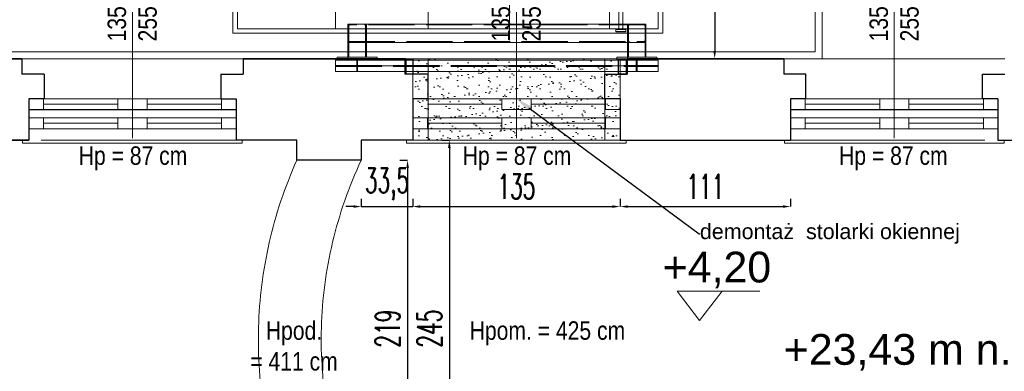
# Model space of a CAD drawing. Header units: millimetres. Extents: x 402 to 79005, y -7782 to 89952.
# Tile 115 of 256: x 26070 to 26711, y 21997 to 22226. Entities that reach past the tile are written whole.
import ezdxf
from ezdxf import colors
from ezdxf.entities.mleader import LeaderData, LeaderLine
from ezdxf.math import Vec2, Vec3

# ---------------------------------------------------------------- set-up
doc = ezdxf.new("R2010")
doc.units = ezdxf.units.MM
doc.header["$LTSCALE"] = 10
for name, pattern in [('ACAD_ISO02W100', [15, 12, -3]), ('ACAD_ISO04W100', [30, 24, -3, 0, -3]), ('DASHED', [19.05, 12.7, -6.35])]:
    doc.linetypes.add(name, pattern=pattern)
doc.layers.get('0').update_dxf_attribs({"lineweight": 0})
doc.layers.get('Defpoints').update_dxf_attribs({"color": 253})
for name, color, linetype, lineweight in [('000_rzedne', 7, 'Continuous', 0), ('01 parter - ściany', 253, 'Continuous', 35), ('03-01_okna', 253, 'Continuous', 15), ('04-2_nad', 253, 'DASHED', 5), ('05-03_opis', 253, 'Continuous', 5), ('0_A_OKNA ISTNIEJACE', 7, 'Continuous', 0), ('0_A_PRZEKRÓJ', 5, 'Continuous', 0), ('0_A_WYMIAROWANIE', 1, 'Continuous', 5), ('0_A_ŚCIANY ', 253, 'Continuous', 30), ('0_OPISY', 1, 'Continuous', 0), ('0_PROJ WYBURZENIA', 1, 'Continuous', 0), ('0_SZKLANA ELEWACJA SZYBU WINDOWEGO', 132, 'Continuous', 0), ('0_ZAMUROWANIA', 150, 'Continuous', 30), ('A_SZYB WINDOWY', 7, 'Continuous', 0), ('AS_Belki', 145, 'Continuous', 0), ('AS_Blachy', 30, 'Continuous', 0)]:
    doc.layers.add(name, color=color, linetype=linetype, lineweight=lineweight)
doc.styles.add('ariel', font='ARIAL.TTF', dxfattribs={"width": 0.8})
doc.styles.add('SIMPLEXD', font='simplex.shx', dxfattribs={"width": 0.6})
doc.styles.get("Standard").update_dxf_attribs({"font": 'arial.ttf'})
doc.styles.add('ZAGOSP', font='txt', dxfattribs={"height": 0.8})
doc.dimstyles.new('1-100', dxfattribs={"dimtxt": 16, "dimasz": 5, "dimexe": 0, "dimexo": 0, "dimgap": 5, "dimtad": 1, "dimdec": 1, "dimtxsty": 'SIMPLEXD', "dimcen": 5, "dimclrt": 256, "dimadec": 0, "dimazin": 0, "dimtfac": 1, "dimtdec": 0, "dimtix": 1, "dimtmove": 1, "dimatfit": 3, "dimldrblk": 'LP', "dimfxl": 0, "dimarcsym": 0})

# ---------------------------------------------------------------- blocks, each defined once
blk = doc.blocks.new('*D3754')
at = {"layer": '0_A_WYMIAROWANIE', "color": 0, "lineweight": -2}
for p, q in [((26344.98, 22147.69), (26349.98, 22147.69)), ((26349.98, 22142.69), (26349.98, 21907.69)), ((26344.98, 21902.69), (26349.98, 21902.69))]:
    blk.add_line(p, q, dxfattribs=at)
at = {"layer": '0_A_WYMIAROWANIE', "color": 0, "lineweight": 9}
for points in [[(26350.81, 22142.69), (26349.14, 22142.69), (26349.98, 22147.69)], [(26349.14, 21907.69), (26350.81, 21907.69), (26349.98, 21902.69)]]:
    blk.add_solid(points, dxfattribs=at)
at = {"layer": 'Defpoints', "color": 0, "lineweight": 9}
for p in [(26309.4, 22147.69), (26302.66, 21902.69), (26349.98, 21902.69)]:
    blk.add_point(p, dxfattribs=at)
at = {"layer": '0_A_WYMIAROWANIE', "insert": (26336.98, 22025.19), "char_height": 16, "attachment_point": 5, "rotation": 90, "style": 'SIMPLEXD'}
blk.add_mtext('245', dxfattribs=at)
blk = doc.blocks.new('LP')
for p, q in [((0, 0), (-1, 0)), ((0, 1), (0, 0)), ((0, -1), (0, 0)), ((0, 0), (1, 0))]:
    blk.add_line(p, q)
at = {"const_width": 0.2}
blk.add_lwpolyline([(0.71, 0.71), (-0.71, -0.71)], dxfattribs=at)
blk = doc.blocks.new('*D3755')
at = {"layer": '0_A_WYMIAROWANIE', "color": 0, "lineweight": -2}
for p, q in [((26317.78, 22134.69), (26322.78, 22134.69)), ((26322.78, 22129.69), (26322.78, 21920.69)), ((26317.78, 21915.69), (26322.78, 21915.69))]:
    blk.add_line(p, q, dxfattribs=at)
at = {"layer": '0_A_WYMIAROWANIE', "color": 0, "lineweight": 9}
for points in [[(26323.61, 22129.69), (26321.95, 22129.69), (26322.78, 22134.69)], [(26321.95, 21920.69), (26323.61, 21920.69), (26322.78, 21915.69)]]:
    blk.add_solid(points, dxfattribs=at)
at = {"layer": 'Defpoints', "color": 0, "lineweight": 9}
for p in [(26292.65, 22134.69), (26286.99, 21915.69), (26322.78, 21915.69)]:
    blk.add_point(p, dxfattribs=at)
at = {"layer": '0_A_WYMIAROWANIE', "insert": (26309.78, 22025.19), "char_height": 16, "attachment_point": 5, "rotation": 90, "style": 'SIMPLEXD'}
blk.add_mtext('219', dxfattribs=at)
blk = doc.blocks.new('*D3756')
at = {"layer": '0_A_WYMIAROWANIE', "color": 0, "lineweight": -2}
for p, q in [((26292.65, 22109.54), (26292.65, 22104.54)), ((26326.15, 22109.54), (26326.15, 22104.54)), ((26287.65, 22104.54), (26282.65, 22104.54)), ((26292.65, 22104.54), (26326.15, 22104.54)), ((26331.15, 22104.54), (26336.15, 22104.54))]:
    blk.add_line(p, q, dxfattribs=at)
at = {"layer": '0_A_WYMIAROWANIE', "color": 0, "lineweight": 9}
for points in [[(26287.65, 22103.7), (26287.65, 22105.37), (26292.65, 22104.54)], [(26331.15, 22105.37), (26331.15, 22103.7), (26326.15, 22104.54)]]:
    blk.add_solid(points, dxfattribs=at)
at = {"layer": 'Defpoints', "color": 0, "lineweight": 9}
for p in [(26292.65, 22138.36), (26326.15, 22138.36), (26326.15, 22104.54)]:
    blk.add_point(p, dxfattribs=at)
at = {"layer": '0_A_WYMIAROWANIE', "insert": (26309.4, 22119.06), "char_height": 16, "attachment_point": 5, "style": 'SIMPLEXD'}
blk.add_mtext('33,5', dxfattribs=at)
blk = doc.blocks.new('*D3757')
at = {"layer": '0_A_WYMIAROWANIE', "color": 0, "lineweight": -2}
for p, q in [((26326.15, 22109.54), (26326.15, 22104.54)), ((26461.15, 22109.54), (26461.15, 22104.54)), ((26331.15, 22104.54), (26456.15, 22104.54))]:
    blk.add_line(p, q, dxfattribs=at)
at = {"layer": '0_A_WYMIAROWANIE', "color": 0, "lineweight": 9}
for points in [[(26331.15, 22105.37), (26331.15, 22103.7), (26326.15, 22104.54)], [(26456.15, 22103.7), (26456.15, 22105.37), (26461.15, 22104.54)]]:
    blk.add_solid(points, dxfattribs=at)
at = {"layer": 'Defpoints', "color": 0, "lineweight": 9}
for p in [(26326.15, 22138.36), (26461.15, 22138.36), (26461.15, 22104.54)]:
    blk.add_point(p, dxfattribs=at)
at = {"layer": '0_A_WYMIAROWANIE', "insert": (26393.65, 22117.54), "char_height": 16, "attachment_point": 5, "style": 'SIMPLEXD'}
blk.add_mtext('135', dxfattribs=at)
blk = doc.blocks.new('*D3758')
at = {"layer": '0_A_WYMIAROWANIE', "color": 0, "lineweight": -2}
for p, q in [((26461.15, 22109.54), (26461.15, 22104.54)), ((26572.15, 22109.54), (26572.15, 22104.54)), ((26466.15, 22104.54), (26567.15, 22104.54))]:
    blk.add_line(p, q, dxfattribs=at)
at = {"layer": '0_A_WYMIAROWANIE', "color": 0, "lineweight": 9}
for points in [[(26466.15, 22105.37), (26466.15, 22103.7), (26461.15, 22104.54)], [(26567.15, 22103.7), (26567.15, 22105.37), (26572.15, 22104.54)]]:
    blk.add_solid(points, dxfattribs=at)
at = {"layer": 'Defpoints', "color": 0, "lineweight": 9}
for p in [(26572.15, 22142.55), (26461.15, 22138.36), (26572.15, 22104.54)]:
    blk.add_point(p, dxfattribs=at)
at = {"layer": '0_A_WYMIAROWANIE', "insert": (26516.65, 22117.54), "char_height": 16, "attachment_point": 5, "style": 'SIMPLEXD'}
blk.add_mtext('111', dxfattribs=at)
blk = doc.blocks.new('zw$BBA8')
for p, q in [((630.1, 106.1), (630.1, 3306.1)), ((-501.9, 3231.1), (-501.9, 181.1)), ((1598.1, 181.1), (1598.1, 3231.1)), ((100.1, 181.1), (100.1, 381.1)), ((1280.1, 381.1), (1280.1, 181.1)), ((1342.6, 181.1), (1342.6, 381.1)), ((1367.6, 381.1), (1367.6, 181.1)), ((100.1, 301.1), (100.1, 181.1)), ((1280.1, 181.1), (1280.1, 301.1)), ((-501.9, 181.1), (-301.9, 181.1)), ((-301.9, 181.1), (100.1, 181.1)), ((100.1, 181.1), (1280.1, 181.1)), ((1280.1, 181.1), (1342.6, 181.1)), ((1322.6, 176.1), (1322.6, 163.1)), ((1387.6, 176.1), (1322.6, 176.1)), ((1322.6, 163.1), (1322.6, 160.1)), ((1387.6, 163.1), (1322.6, 163.1)), ((1322.6, 163.1), (1387.6, 163.1)), ((1322.6, 160.1), (1387.6, 160.1)), ((1327.6, 181.1), (1327.6, 176.1)), ((1382.6, 181.1), (1327.6, 181.1)), ((1327.6, 176.1), (1382.6, 176.1)), ((1342.6, 181.1), (1367.6, 181.1)), ((1367.6, 181.1), (1398.1, 181.1)), ((1382.6, 176.1), (1382.6, 181.1)), ((1387.6, 163.1), (1387.6, 176.1)), ((1387.6, 160.1), (1387.6, 163.1)), ((1398.1, 181.1), (1598.1, 181.1))]:
    blk.add_line(p, q)
blk = doc.blocks.new('A$C613D1E3E')
for p, q in [((39.12, 19.09), (-14.56, 19.09)), ((-14.56, 19.09), (0, 0)), ((14.56, 19.09), (0, 0))]:
    blk.add_line(p, q)
blk = doc.blocks.new('*D4051')
at = {"layer": '0_A_WYMIAROWANIE', "color": 0, "lineweight": -2}
for p, q in [((26517.71, 22528.19), (26522.71, 22528.19)), ((26522.71, 22523.19), (26522.71, 22205.65)), ((26517.71, 22200.65), (26522.71, 22200.65))]:
    blk.add_line(p, q, dxfattribs=at)
at = {"layer": '0_A_WYMIAROWANIE', "color": 0, "lineweight": 9}
for points in [[(26523.54, 22523.19), (26521.88, 22523.19), (26522.71, 22528.19)], [(26521.88, 22205.65), (26523.54, 22205.65), (26522.71, 22200.65)]]:
    blk.add_solid(points, dxfattribs=at)
at = {"layer": 'Defpoints', "color": 0, "lineweight": 9}
for p in [(26488.95, 22528.19), (26488.95, 22200.65), (26522.71, 22200.65)]:
    blk.add_point(p, dxfattribs=at)
at = {"layer": '0_A_WYMIAROWANIE', "insert": (26508.19, 22364.42), "char_height": 16, "attachment_point": 5, "rotation": 90, "style": 'SIMPLEXD'}
blk.add_mtext('327,5', dxfattribs=at)

msp = doc.modelspace()

# ---------------------------------------------------------------- hatches: boundary and pattern name
at = {"layer": '0_PROJ WYBURZENIA', "ltscale": 100}
h = msp.add_hatch(dxfattribs=at)
h.set_pattern_fill('AR-SAND', color=256, scale=0.2, style=0)
h.set_pattern_definition([(37.5, (-2317.418, -23016.992), (-0.3200063, 9.7882647), [0, -7.7216, 0, -8.636, 0, -8.255]), (7.5, (-2317.418, -23016.992), (8.9904657, 14.336502), [0, -4.1656, 0, -6.9596, 0, -2.667]), (327.5, (-2323.667, -23016.992), (15.8198474, 0.0287437), [0, -2.54, 0, -9.144, 0, -11.938]), (317.5, (-2323.667, -23016.992), (15.271129, 4.4585865), [0, -1.27, 0, -5.9944, 0, -6.858])])
h.paths.add_polyline_path([(26327.153, 22147.689), (26461.153, 22147.689), (26461.153, 22200.689), (26327.153, 22200.689)])

# ---------------------------------------------------------------- linework, layer by layer
at = {"color": 1, "lineweight": 0}
for points in [[(26072.153, 22147.689), (26072.153, 22147.689), (26072.153, 22145.689), (26210.653, 22145.689), (26215.153, 22145.689), (26215.153, 22147.689)], [(26322.653, 22147.689), (26322.153, 22147.689), (26322.153, 22145.689), (26460.653, 22145.689), (26465.153, 22145.689), (26465.153, 22147.689)], [(26568.653, 22147.689), (26568.153, 22147.689), (26568.153, 22145.689), (26706.653, 22145.689), (26711.153, 22145.689), (26711.153, 22147.689)]]:
    msp.add_lwpolyline(points, dxfattribs=at)
at = {"layer": '01 parter - ściany'}
for p, q in [((26071.653, 22200.689), (25992.653, 22200.689)), ((26321.653, 22200.689), (26215.653, 22200.689)), ((26567.653, 22200.689), (26465.653, 22200.689)), ((26076.153, 22147.689), (25884.399, 22147.689))]:
    msp.add_line(p, q, dxfattribs=at)
at = {"layer": '03-01_okna', "linetype": 'Continuous', "lineweight": 0}
msp.add_line((26566.653, 22200.689), (26711.653, 22200.689), dxfattribs=at)
at = {"layer": '04-2_nad', "ltscale": 2}
for centre, radius, start, end in [((26511.283, 22017.762), 285.657, 155.837492, 200.936127), ((26539.869, 22018.14), 273.311, 154.758564, 202.015054)]:
    msp.add_arc(centre, radius, start, end, dxfattribs=at)
at = {"layer": '0_A_OKNA ISTNIEJACE', "color": 1, "lineweight": 0}
for points in [[(26076.153, 22167.689), (26076.153, 22174.689), (26211.153, 22174.689), (26211.153, 22167.689)], [(26326.153, 22167.689), (26326.153, 22174.689), (26461.153, 22174.689), (26461.153, 22167.689)], [(26572.153, 22167.689), (26572.153, 22174.689), (26707.153, 22174.689), (26707.153, 22167.689)], [(26134.153, 22171.189), (26085.653, 22171.189)], [(26201.653, 22171.189), (26153.153, 22171.189)], [(26384.153, 22171.189), (26335.653, 22171.189)], [(26451.653, 22171.189), (26403.153, 22171.189)], [(26630.153, 22171.189), (26581.653, 22171.189)], [(26697.653, 22171.189), (26649.153, 22171.189)], [(26076.153, 22155.189), (26076.153, 22162.189), (26211.153, 22162.189), (26211.153, 22155.189)], [(26326.153, 22155.189), (26326.153, 22162.189), (26461.153, 22162.189), (26461.153, 22155.189)], [(26572.153, 22155.189), (26572.153, 22162.189), (26707.153, 22162.189), (26707.153, 22155.189)], [(26076.653, 22155.189), (26210.653, 22155.189)], [(26134.153, 22158.689), (26085.653, 22158.689)], [(26201.653, 22158.689), (26153.153, 22158.689)], [(26326.653, 22155.189), (26460.653, 22155.189)], [(26384.153, 22158.689), (26335.653, 22158.689)], [(26451.653, 22158.689), (26403.153, 22158.689)], [(26572.653, 22155.189), (26706.653, 22155.189)], [(26630.153, 22158.689), (26581.653, 22158.689)], [(26697.653, 22158.689), (26649.153, 22158.689)]]:
    msp.add_lwpolyline(points, dxfattribs=at)
for points in [[(26076.153, 22174.689), (26085.653, 22174.689), (26085.653, 22167.689), (26076.153, 22167.689)], [(26134.153, 22174.689), (26143.653, 22174.689), (26143.653, 22167.689), (26134.153, 22167.689)], [(26143.653, 22174.689), (26153.153, 22174.689), (26153.153, 22167.689), (26143.653, 22167.689)], [(26201.653, 22174.689), (26211.153, 22174.689), (26211.153, 22167.689), (26201.653, 22167.689)], [(26384.153, 22174.689), (26393.653, 22174.689), (26393.653, 22167.689), (26384.153, 22167.689)], [(26393.653, 22174.689), (26403.153, 22174.689), (26403.153, 22167.689), (26393.653, 22167.689)], [(26451.653, 22174.689), (26461.153, 22174.689), (26461.153, 22167.689), (26451.653, 22167.689)], [(26572.153, 22174.689), (26581.653, 22174.689), (26581.653, 22167.689), (26572.153, 22167.689)], [(26630.153, 22174.689), (26639.653, 22174.689), (26639.653, 22167.689), (26630.153, 22167.689)], [(26639.653, 22174.689), (26649.153, 22174.689), (26649.153, 22167.689), (26639.653, 22167.689)], [(26697.653, 22174.689), (26707.153, 22174.689), (26707.153, 22167.689), (26697.653, 22167.689)], [(26076.153, 22162.189), (26085.653, 22162.189), (26085.653, 22155.189), (26076.153, 22155.189)], [(26134.153, 22162.189), (26143.653, 22162.189), (26143.653, 22155.189), (26134.153, 22155.189)], [(26143.653, 22162.189), (26153.153, 22162.189), (26153.153, 22155.189), (26143.653, 22155.189)], [(26201.653, 22162.189), (26211.153, 22162.189), (26211.153, 22155.189), (26201.653, 22155.189)], [(26326.153, 22162.189), (26335.653, 22162.189), (26335.653, 22155.189), (26326.153, 22155.189)], [(26384.153, 22162.189), (26393.653, 22162.189), (26393.653, 22155.189), (26384.153, 22155.189)], [(26393.653, 22162.189), (26403.153, 22162.189), (26403.153, 22155.189), (26393.653, 22155.189)], [(26451.653, 22162.189), (26461.153, 22162.189), (26461.153, 22155.189), (26451.653, 22155.189)], [(26572.153, 22162.189), (26581.653, 22162.189), (26581.653, 22155.189), (26572.153, 22155.189)], [(26630.153, 22162.189), (26639.653, 22162.189), (26639.653, 22155.189), (26630.153, 22155.189)], [(26639.653, 22162.189), (26649.153, 22162.189), (26649.153, 22155.189), (26639.653, 22155.189)], [(26697.653, 22162.189), (26707.153, 22162.189), (26707.153, 22155.189), (26697.653, 22155.189)]]:
    msp.add_lwpolyline(points, close=True, dxfattribs=at)
at = {"layer": '0_A_OKNA ISTNIEJACE', "color": 1, "lineweight": -3}
for points in [[(26076.653, 22167.689), (26210.653, 22167.689)], [(26572.653, 22167.689), (26706.653, 22167.689)]]:
    msp.add_lwpolyline(points, dxfattribs=at)
at = {"layer": '0_A_PRZEKRÓJ', "color": 1, "lineweight": 0}
for points in [[(26143.653, 22149.064), (26143.653, 22269.999)], [(26393.653, 22149.064), (26393.653, 22269.999)], [(26639.653, 22149.064), (26639.653, 22269.999)], [(26211.153, 22174.689), (26201.153, 22174.689)]]:
    msp.add_lwpolyline(points, dxfattribs=at)
at = {"layer": '0_A_ŚCIANY ', "lineweight": 0}
for p, q in [((26071.653, 22200.689), (26215.653, 22200.689)), ((26321.653, 22200.689), (26465.653, 22200.689))]:
    msp.add_line(p, q, dxfattribs=at)
at = {"layer": '0_A_ŚCIANY ', "lineweight": 30}
for p, q in [((26250.653, 22134.689), (26250.653, 22147.689)), ((26292.653, 22147.689), (26292.653, 22134.689)), ((26292.653, 22134.689), (26250.653, 22134.689))]:
    msp.add_line(p, q, dxfattribs=at)
at = {"layer": '0_A_ŚCIANY ', "lineweight": 0}
for points in [[(25997.153, 22671.767), (25997.153, 22205.189), (26588.153, 22205.189), (26588.153, 22972.767)], [(26465.653, 22200.689), (26592.653, 22200.689), (26592.653, 22970.689)]]:
    msp.add_lwpolyline(points, dxfattribs=at)
at = {"layer": '0_A_ŚCIANY ', "lineweight": 30}
for points in [[(25992.653, 22669.689), (25992.653, 22200.689), (26071.653, 22200.689)], [(26071.653, 22200.689), (26071.653, 22190.689)], [(26215.653, 22200.689), (26321.653, 22200.689)], [(26215.653, 22200.689), (26215.653, 22190.689)], [(26321.653, 22200.689), (26321.653, 22190.689)], [(26465.653, 22200.689), (26465.653, 22190.689)], [(26465.653, 22200.689), (26567.653, 22200.689)], [(26567.653, 22200.689), (26567.653, 22190.689)], [(26086.153, 22190.689), (26071.653, 22190.689)], [(26086.153, 22190.689), (26086.153, 22174.689)], [(26201.153, 22190.689), (26201.153, 22174.689)], [(26201.153, 22190.689), (26215.653, 22190.689)], [(26336.153, 22190.689), (26336.153, 22190.689), (26321.653, 22190.689)], [(26336.153, 22174.689), (26336.153, 22190.689)], [(26451.153, 22174.689), (26451.153, 22190.689)], [(26451.153, 22190.689), (26465.653, 22190.689)], [(26582.153, 22190.689), (26582.153, 22190.689), (26567.653, 22190.689)], [(26582.153, 22174.689), (26582.153, 22190.689)], [(26697.153, 22174.689), (26697.153, 22190.689)], [(26697.153, 22190.689), (26711.653, 22190.689)], [(26076.153, 22174.689), (26076.153, 22147.689)], [(26086.153, 22174.689), (26076.153, 22174.689)], [(26201.153, 22174.689), (26211.153, 22174.689)], [(26211.153, 22174.689), (26211.153, 22147.689)], [(26326.153, 22174.689), (26326.153, 22147.689)], [(26336.153, 22174.689), (26326.153, 22174.689)], [(26461.153, 22174.689), (26451.153, 22174.689)], [(26461.153, 22174.689), (26461.153, 22147.689)], [(26572.153, 22174.689), (26572.153, 22147.689)], [(26582.153, 22174.689), (26572.153, 22174.689)], [(26707.153, 22174.689), (26697.153, 22174.689)], [(26707.153, 22174.689), (26707.153, 22147.689)], [(26250.653, 22147.689), (26211.153, 22147.689)], [(26326.153, 22147.689), (26292.653, 22147.689)], [(26461.153, 22147.689), (26572.153, 22147.689)], [(26707.153, 22147.689), (27247.997, 22147.689)]]:
    msp.add_lwpolyline(points, dxfattribs=at)
at = {"layer": '0_A_ŚCIANY ', "linetype": 'DASHED', "lineweight": 0}
for points in [[(26211.153, 22147.689), (26076.153, 22147.689)], [(26461.153, 22147.689), (26326.153, 22147.689)], [(26571.653, 22147.689), (26705.653, 22147.689)]]:
    msp.add_lwpolyline(points, dxfattribs=at)
at = {"layer": '0_PROJ WYBURZENIA', "linetype": 'DASHED'}
for points in [[(26326.153, 22147.689), (26461.153, 22147.689), (26461.153, 22200.689), (26326.153, 22200.689)], [(26336.153, 22147.689), (26451.153, 22147.689), (26451.153, 22200.689), (26336.153, 22200.689)]]:
    msp.add_lwpolyline(points, close=True, dxfattribs=at)
at = {"layer": '0_SZKLANA ELEWACJA SZYBU WINDOWEGO'}
for points in [[(26208.953, 22528.189), (26488.953, 22528.189), (26488.953, 22217.189), (26208.953, 22217.189)], [(26211.953, 22525.189), (26485.953, 22525.189), (26485.953, 22220.189), (26211.953, 22220.189)]]:
    msp.add_lwpolyline(points, close=True, dxfattribs=at)
at = {"layer": '0_ZAMUROWANIA', "ltscale": 10}
for points in [[(26326.153, 22190.689), (26321.153, 22190.689), (26321.153, 22200.689), (26326.153, 22200.689)], [(26465.153, 22190.689), (26460.153, 22190.689), (26460.153, 22200.689), (26465.153, 22200.689)]]:
    msp.add_lwpolyline(points, close=True, dxfattribs=at)
at = {"layer": 'AS_Belki', "linetype": 'Continuous', "ltscale": 0.25}
for p, q in [((26283.953, 22223.242), (26283.953, 22211.242)), ((26477.953, 22223.242), (26283.953, 22223.242)), ((26477.953, 22211.242), (26477.953, 22223.242)), ((26283.953, 22211.242), (26477.953, 22211.242)), ((26283.953, 22211.242), (26283.953, 22201.689)), ((26295.953, 22201.689), (26295.953, 22211.242)), ((26465.953, 22211.242), (26465.953, 22201.689)), ((26477.953, 22201.689), (26477.953, 22211.242)), ((26275.966, 22199.689), (26275.966, 22192.289)), ((26276.953, 22199.689), (26275.966, 22199.689)), ((26458.953, 22199.689), (26302.953, 22199.689)), ((26485.966, 22199.689), (26484.953, 22199.689)), ((26485.966, 22192.289), (26485.966, 22199.689)), ((26275.966, 22192.289), (26485.966, 22192.289))]:
    msp.add_line(p, q, dxfattribs=at)
at = {"layer": 'AS_Belki', "color": 84, "linetype": 'ACAD_ISO02W100', "ltscale": 0.25}
for p, q in [((26284.217, 22222.978), (26283.953, 22222.342)), ((26284.853, 22223.242), (26284.217, 22222.978)), ((26284.553, 22222.642), (26284.553, 22211.842)), ((26477.353, 22222.642), (26284.553, 22222.642)), ((26284.553, 22222.042), (26284.729, 22222.466)), ((26284.729, 22222.466), (26285.153, 22222.642)), ((26294.753, 22222.642), (26295.177, 22222.466)), ((26295.69, 22222.978), (26295.053, 22223.242)), ((26295.177, 22222.466), (26295.353, 22222.042)), ((26295.353, 22211.842), (26295.353, 22222.642)), ((26295.953, 22222.342), (26295.69, 22222.978)), ((26295.953, 22211.242), (26295.953, 22223.242)), ((26465.953, 22223.242), (26465.953, 22211.242)), ((26466.217, 22222.978), (26465.953, 22222.342)), ((26466.853, 22223.242), (26466.217, 22222.978)), ((26466.553, 22222.642), (26466.553, 22211.842)), ((26466.553, 22222.042), (26466.729, 22222.466)), ((26466.729, 22222.466), (26467.153, 22222.642)), ((26476.753, 22222.642), (26477.177, 22222.466)), ((26477.69, 22222.978), (26477.053, 22223.242)), ((26477.177, 22222.466), (26477.353, 22222.042)), ((26477.353, 22211.842), (26477.353, 22222.642)), ((26477.953, 22222.342), (26477.69, 22222.978)), ((26283.953, 22212.141), (26284.217, 22211.505)), ((26284.217, 22211.505), (26284.853, 22211.242)), ((26284.729, 22212.017), (26284.553, 22212.442)), ((26284.553, 22211.842), (26477.353, 22211.842)), ((26284.553, 22211.242), (26284.553, 22201.689)), ((26285.153, 22211.842), (26284.729, 22212.017)), ((26295.177, 22212.017), (26294.753, 22211.842)), ((26295.053, 22211.242), (26295.69, 22211.505)), ((26295.353, 22212.442), (26295.177, 22212.017)), ((26295.353, 22201.689), (26295.353, 22211.242)), ((26295.69, 22211.505), (26295.953, 22212.142)), ((26465.953, 22212.142), (26466.217, 22211.505)), ((26466.217, 22211.505), (26466.853, 22211.242)), ((26466.729, 22212.017), (26466.553, 22212.442)), ((26466.553, 22211.242), (26466.553, 22201.689)), ((26467.153, 22211.842), (26466.729, 22212.017)), ((26477.177, 22212.017), (26476.753, 22211.842)), ((26477.053, 22211.242), (26477.69, 22211.505)), ((26477.353, 22212.442), (26477.177, 22212.017)), ((26477.353, 22201.689), (26477.353, 22211.242)), ((26477.69, 22211.505), (26477.953, 22212.141)), ((26275.966, 22196.304), (26485.966, 22196.304)), ((26275.966, 22195.674), (26485.966, 22195.674))]:
    msp.add_line(p, q, dxfattribs=at)
at = {"layer": 'AS_Belki', "color": 10, "linetype": 'ACAD_ISO04W100', "ltscale": 0.25}
for p, q in [((26283.953, 22211.242), (26283.953, 22200.713)), ((26465.953, 22211.242), (26295.953, 22211.242)), ((26465.953, 22211.242), (26465.953, 22200.713)), ((26485.966, 22195.989), (26275.966, 22195.989))]:
    msp.add_line(p, q, dxfattribs=at)
at = {"layer": 'AS_Belki', "color": 84, "linetype": 'ACAD_ISO02W100', "ltscale": 0.25, "extrusion": (2.0211e-13, -8.34946e-14, -1)}
msp.add_arc((-26284.853, 22222.342, 0), 0.9, 0, 90, dxfattribs=at)
at = {"layer": 'AS_Belki', "color": 84, "linetype": 'ACAD_ISO02W100', "ltscale": 0.25}
for centre, start, end in [((26285.153, 22222.042), 90, 180), ((26294.753, 22222.042), 0, 90), ((26467.153, 22222.042), 90, 180), ((26476.753, 22222.042), 0, 90), ((26285.153, 22212.442), 180, 270), ((26294.753, 22212.442), 270, 0), ((26467.153, 22212.442), 180, 270), ((26476.753, 22212.442), 270, 0)]:
    msp.add_arc(centre, 0.6, start, end, dxfattribs=at)
at = {"layer": 'AS_Belki', "color": 84, "linetype": 'ACAD_ISO02W100', "ltscale": 0.25, "extrusion": (-8.37167e-14, -2.01888e-13, -1)}
msp.add_arc((-26295.053, 22222.342, 0), 0.9, 90, 180, dxfattribs=at)
at = {"layer": 'AS_Belki', "color": 84, "linetype": 'ACAD_ISO02W100', "ltscale": 0.25, "extrusion": (1.35963e-32, 2.22045e-16, -1)}
for centre, start, end in [((-26466.853, 22222.342), 0, 90), ((-26477.053, 22222.342), 90, 180), ((-26466.853, 22212.142), 270, 0), ((-26477.053, 22212.142), 180, 270)]:
    msp.add_arc(centre, 0.9, start, end, dxfattribs=at)
at = {"layer": 'AS_Belki', "color": 84, "linetype": 'ACAD_ISO02W100', "ltscale": 0.25, "extrusion": (-1.67433e-13, -4.03998e-13, -1)}
msp.add_arc((-26284.853, 22212.142, 0), 0.9, 270, 0, dxfattribs=at)
at = {"layer": 'AS_Belki', "color": 84, "linetype": 'ACAD_ISO02W100', "ltscale": 0.25, "extrusion": (4.0422e-13, -1.67211e-13, -1)}
msp.add_arc((-26295.053, 22212.142, 0), 0.9, 180, 270, dxfattribs=at)
at = {"layer": 'AS_Blachy', "linetype": 'Continuous', "ltscale": 0.25}
for p, q in [((26276.953, 22201.689), (26276.953, 22200.689)), ((26302.953, 22201.689), (26276.953, 22201.689)), ((26276.953, 22200.689), (26276.953, 22199.689)), ((26302.953, 22200.689), (26276.953, 22200.689)), ((26302.953, 22199.689), (26276.953, 22199.689)), ((26302.953, 22200.689), (26302.953, 22201.689)), ((26302.953, 22199.689), (26302.953, 22200.689)), ((26458.953, 22201.689), (26458.953, 22200.689)), ((26484.953, 22201.689), (26458.953, 22201.689)), ((26458.953, 22200.689), (26458.953, 22199.689)), ((26484.953, 22200.689), (26458.953, 22200.689)), ((26484.953, 22199.689), (26458.953, 22199.689)), ((26484.953, 22200.689), (26484.953, 22201.689)), ((26484.953, 22199.689), (26484.953, 22200.689))]:
    msp.add_line(p, q, dxfattribs=at)
at = {"layer": 'AS_Blachy', "color": 84, "linetype": 'ACAD_ISO02W100', "ltscale": 0.25}
for p, q in [((26289.653, 22199.689), (26289.653, 22197.294)), ((26290.253, 22197.294), (26290.253, 22199.689)), ((26471.653, 22199.689), (26471.653, 22197.294)), ((26472.253, 22197.294), (26472.253, 22199.689)), ((26289.653, 22197.294), (26289.653, 22196.304)), ((26290.253, 22197.294), (26289.653, 22197.294)), ((26289.653, 22195.674), (26289.653, 22194.683)), ((26289.653, 22194.683), (26289.653, 22192.289)), ((26289.653, 22194.683), (26290.253, 22194.683)), ((26290.253, 22196.304), (26290.253, 22197.294)), ((26290.253, 22194.683), (26290.253, 22195.674)), ((26290.253, 22192.289), (26290.253, 22194.683)), ((26471.653, 22197.294), (26471.653, 22196.304)), ((26472.253, 22197.294), (26471.653, 22197.294)), ((26471.653, 22195.674), (26471.653, 22194.683)), ((26471.653, 22194.683), (26471.653, 22192.289)), ((26471.653, 22194.683), (26472.253, 22194.683)), ((26472.253, 22196.304), (26472.253, 22197.294)), ((26472.253, 22194.683), (26472.253, 22195.674)), ((26472.253, 22192.289), (26472.253, 22194.683))]:
    msp.add_line(p, q, dxfattribs=at)

# ---------------------------------------------------------------- block references
at = {"layer": '000_rzedne', "color": 1, "lineweight": 0}
msp.add_blockref('A$C613D1E3E', (26512.926, 22030.439, 0), dxfattribs=at)
at = {"layer": 'A_SZYB WINDOWY', "xscale": 0.09999999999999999, "yscale": 0.09999999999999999, "zscale": 0.09999999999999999}
msp.add_blockref('zw$BBA8', (26326.147, 22202.078), dxfattribs=at)

# ---------------------------------------------------------------- texts
at = {"color": 1, "lineweight": 30, "ltscale": 100, "char_height": 12, "width": 185.4507, "attachment_point": 2, "rotation": 90}
for insert in [(26127.484, 22223.37), (26377.484, 22223.37), (26623.484, 22223.37)]:
    msp.add_mtext('{\\fArial Narrow|b0|i0|c238|p34;135\\P255}', dxfattribs=dict(at, insert=insert))
at = {"color": 1, "lineweight": 30, "ltscale": 100, "char_height": 12, "width": 185.4507, "attachment_point": 2}
for s, insert in [('{\\fArial Narrow|b0|i0|c238|p34;Hp = 87 cm}', (26144.041, 22143.673)), ('{\\fArial Narrow|b0|i0|c238|p34;Hp = 87 cm}', (26394.041, 22143.673)), ('{\\fArial Narrow|b0|i0|c238|p34;Hp = 87 cm}', (26639.041, 22143.673)), ('{\\fArial Narrow|b0|i0|c238|p34;Hpod. \\P= 411 cm}', (26248.842, 22029.922)), ('{\\fArial Narrow|b0|i0|c238|p34;Hpom. = 425 cm}', (26413.821, 22029.922))]:
    msp.add_mtext(s, dxfattribs=dict(at, insert=insert))
at = {"layer": '000_rzedne', "color": 1, "lineweight": 0, "char_height": 20, "width": 434.43083, "attachment_point": 3, "style": 'ZAGOSP'}
for s, insert in [('{\\fArial|b0|i0|c238|p34;+4,20}', (26559.507, 22075.197)), ('{\\fArial|b0|i0|c238|p34;+23,43 m n.p.m}', (26762.535, 22021.658, 0))]:
    msp.add_mtext(s, dxfattribs=dict(at, insert=insert))
at = {"layer": '05-03_opis', "insert": (25787.874, 22027.45), "char_height": 23.4234, "width": 322.789, "attachment_point": 4, "style": 'ariel'}
msp.add_mtext('{\\fArial|b0|i0|c238|p34;PŁYTKI CERAMICZNE}', dxfattribs=at)

# ---------------------------------------------------------------- dimensions: what is measured, and where the dimension line sits
at = {"layer": '0_A_WYMIAROWANIE', "color": 1}
for base, p1, p2, picture, middle in [((26522.709, 22200.648), (26488.953, 22528.189), (26488.953, 22200.648), '*D4051', (26508.185, 22364.418)), ((26349.978, 21902.689), (26309.403, 22147.689), (26302.662, 21902.689), '*D3754', (26336.978, 22025.189)), ((26322.78, 21915.689), (26292.653, 22134.689), (26286.985, 21915.689), '*D3755', (26309.78, 22025.189))]:
    dim = msp.add_linear_dim(base=base, p1=p1, p2=p2, angle=90, dimstyle='1-100', dxfattribs=at)
    dim.commit()
    dim.dimension.update_dxf_attribs({"geometry": picture, "text_midpoint": middle})
for base, p1, p2, picture, middle in [((26572.153, 22104.536), (26461.153, 22138.365), (26572.153, 22142.554), '*D3758', (26516.653, 22117.536)), ((26326.153, 22104.536), (26292.653, 22138.365), (26326.153, 22138.365), '*D3756', (26309.403, 22119.06)), ((26461.153, 22104.536), (26326.153, 22138.365), (26461.153, 22138.365), '*D3757', (26393.653, 22117.536))]:
    dim = msp.add_linear_dim(base=base, p1=p1, p2=p2, dimstyle='1-100', dxfattribs=at)
    dim.commit()
    dim.dimension.update_dxf_attribs({"geometry": picture, "text_midpoint": middle})

# ---------------------------------------------------------------- leaders
at = {"layer": '0_OPISY', "color": 5, "lineweight": 0}
ml = msp.add_multileader_mtext('Standard', dxfattribs=at)
ml.set_content('Projektowany kanał \\Pklimatyzacyjno-wentylacyjny \\Pz obudową \\Pz płyt elewacyjnych w kolorze szarym   \\P30x110 cm', color=5)
ml.set_leader_properties()
ml.build(insert=Vec2(0, 0))
ml.multileader.update_dxf_attribs({"dogleg_length": 0.36, "arrow_head_size": 10})
ctx = ml.context
ctx.base_point, ctx.char_height, ctx.arrow_head_size, ctx.landing_gap_size, ctx.plane_origin = Vec3(25927.15, 22414.564), 10, 10, 0.09, Vec3(25818.375, 22450.045)
ctx.text_align_type = 2
notes = []
notes.append((ctx, [(0, (1, 1, 0), (26157.868, 22414.564), (-1, 0), 0.36, [(0, [(26233.953, 22312.264)], 0, [])])]))
ctx.mtext.insert, ctx.mtext.alignment, ctx.mtext.flow_direction = Vec3(26157.418, 22419.653), 3, 5
ml = msp.add_multileader_mtext('Standard', dxfattribs=at)
ml.set_content('demontaż  stolarki okiennej ', color=5)
ml.set_leader_properties()
ml.build(insert=Vec2(0, 0))
ml.multileader.update_dxf_attribs({"dogleg_length": 0.36, "arrow_head_size": 10})
ctx = ml.context
ctx.base_point, ctx.char_height, ctx.arrow_head_size, ctx.landing_gap_size, ctx.plane_origin = Vec3(26512.995, 22086.91), 10, 10, 0.09, Vec3(26207.593, 22310.191)
notes.append((ctx, [(0, (1, 1, 0), (26512.635, 22086.91), (1, 0), 0.36, [(0, [(26393.653, 22174.689)], 0, [])])]))
ctx.mtext.insert, ctx.mtext.flow_direction = Vec3(26513.085, 22093.38), 5
for ctx, leaders in notes:
    for number, flags, end, landing, length, lines in leaders:
        leader = LeaderData()
        leader.index, (leader.has_last_leader_line, leader.has_dogleg_vector, leader.attachment_direction) = number, flags
        leader.last_leader_point, leader.dogleg_vector, leader.dogleg_length = Vec3(end), Vec3(landing), length
        for number, points, colour, breaks in lines:
            line = LeaderLine()
            line.index, line.vertices, line.color, line.breaks = number, Vec3.list(points), colors.encode_raw_color(colour), breaks
            leader.lines.append(line)
        ctx.leaders.append(leader)

doc.saveas('drawing.dxf')
